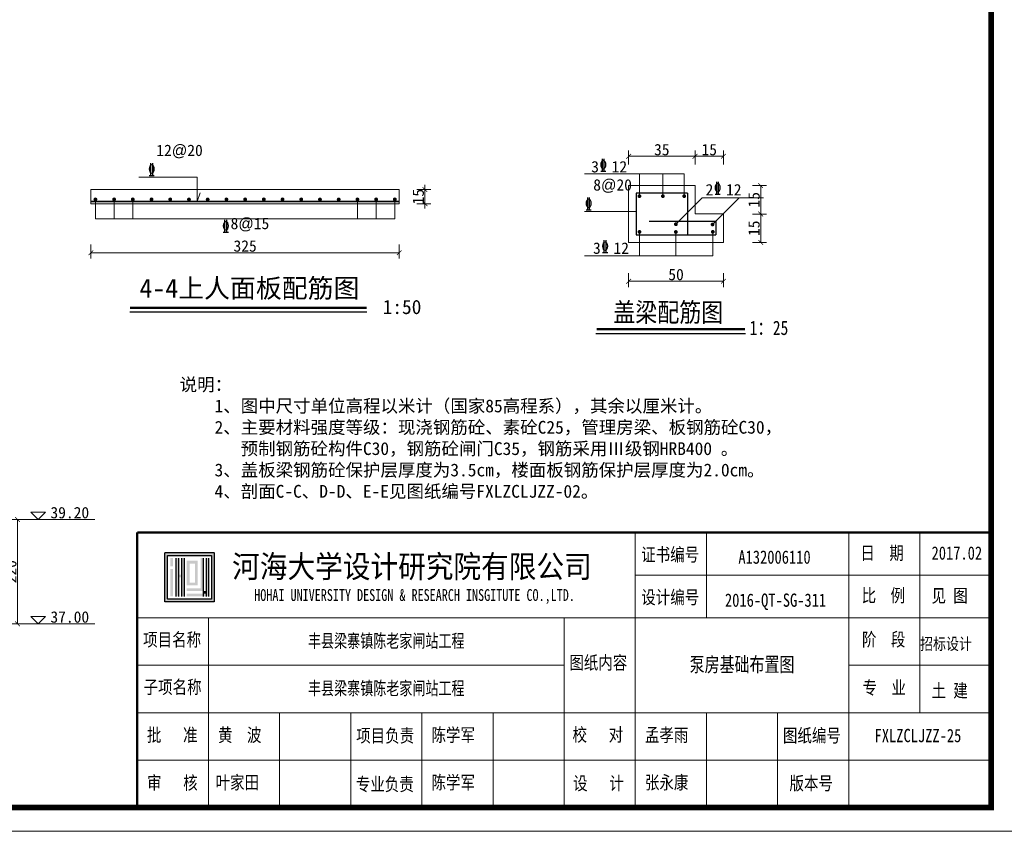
# Model space of a CAD drawing. Extents: x -13074 to 1448651, y 3648755 to 8081248.
# Tile 80 of 173: x 560150 to 560358, y 3857951 to 3858122. Entities that reach past the tile are written whole.
import ezdxf
from ezdxf.enums import TextEntityAlignment as Align

# ---------------------------------------------------------------- set-up
doc = ezdxf.new("R2010")
doc.units = 0
doc.header["$PDMODE"] = 32
doc.header["$PDSIZE"] = 0.2
doc.layers.get('0').update_dxf_attribs({"linetype": 'CONTINUOUS'})
doc.layers.get('Defpoints').update_dxf_attribs({"linetype": 'CONTINUOUS'})
for name, color, linetype, lineweight in [('0.09标注线', 3, 'CONTINUOUS', 9), ('0.13填充', 8, 'CONTINUOUS', 9), ('0.13文字', 255, 'CONTINUOUS', 13), ('0.30粗蓝', 4, 'CONTINUOUS', 30), ('SHEET', 1, 'CONTINUOUS', 15), ('文字', 7, 'CONTINUOUS', 15), ('新建路', 7, 'CONTINUOUS', 40), ('细实线', 3, 'CONTINUOUS', 20), ('配筋1', 1, 'CONTINUOUS', 50)]:
    doc.layers.add(name, color=color, linetype=linetype, lineweight=lineweight)
doc.layers.add('HOHAITK', color=7, linetype='CONTINUOUS')
doc.layers.add('PUB_DIM', color=3, linetype='CONTINUOUS')
doc.styles.add('-仿宋_GB2312', font='FangSong_GB2312.ttf')
doc.styles.add('FHZ', font='FangSong_GB2312.ttf', dxfattribs={"width": 0.707, "height": 300})
doc.styles.add('HOHAITK', font='simhei.ttf')
doc.styles.add('TSSD_Dimension', font='tssdeng.shx', dxfattribs={"width": 0.7, "bigfont": '1hztxt.shx'})
doc.dimstyles.new('TSSD_100_100', dxfattribs={"dimtxt": 300, "dimasz": 100, "dimexe": 100, "dimexo": 250, "dimgap": 100, "dimtad": 1, "dimdec": 0, "dimzin": 0, "dimdsep": 46, "dimtxsty": 'TSSD_Dimension', "dimblk": 'ARCHTICK', "dimcen": 0, "dimdle": 100, "dimclrt": 7, "dimadec": 0, "dimazin": 0, "dimtfac": 1, "dimtdec": 0, "dimtix": 1, "dimtmove": 2, "dimatfit": 3, "dimfxl": 1, "dimtolj": 1, "dimtzin": 0, "dimarcsym": 0})
doc.dimstyles.new('zzzz STANDARD', dxfattribs={"dimtxt": 2.3, "dimasz": 1, "dimexe": 1.25, "dimexo": 1.5, "dimgap": 0.2, "dimtad": 1, "dimdec": 0, "dimlfac": 10, "dimzin": 0, "dimdsep": 46, "dimtxsty": '-仿宋_GB2312', "dimblk": 'ARCHTICK', "dimcen": 0.09, "dimadec": 0, "dimazin": 0, "dimtfac": 1, "dimtdec": 0, "dimtix": 1, "dimtmove": 2, "dimatfit": 3, "dimfxl": 1.7, "dimfxlon": 1, "dimtolj": 1, "dimtzin": 0, "dimlwd": 9, "dimlwe": 9, "dimarcsym": 0})

# ---------------------------------------------------------------- blocks, each defined once
blk = doc.blocks.new('_ARCHTICK')
at = {"color": 0, "linetype": 'ByBlock', "const_width": 0.15}
blk.add_lwpolyline([(-0.5, -0.5), (0.5, 0.5)], dxfattribs=at)
blk = doc.blocks.new('*D1656')
at = {"layer": 'Defpoints', "color": 0, "lineweight": 13}
for p in [(795706, 267581), (795535, 266220), (795733, 266164), (795134, 265865), (795134, 265865)]:
    blk.add_point(p, dxfattribs=at)
at = {"layer": 'PUB_DIM', "color": 0, "lineweight": -2}
blk.add_arc((795134, 265865), 536, 26.5651, 71.5651, dxfattribs=at)
at = {"layer": 'PUB_DIM', "color": 0, "lineweight": -2, "xscale": 100, "yscale": 100, "zscale": 100}
for p, rotation in [((795303, 266373), 161.5650511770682), ((795614, 266104), 296.5650511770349)]:
    blk.add_blockref('_ARCHTICK', p, dxfattribs=dict(at, rotation=rotation))
blk = doc.blocks.new('*D3543')
at = {"layer": 'Defpoints', "color": 0, "linetype": 'Continuous', "lineweight": 13}
for p in [(560230.2, 3858086.45), (560235.61, 3858086.45), (55006.35, 3858083.45)]:
    blk.add_point(p, dxfattribs=at)
at = {"layer": '新建路', "color": 0, "linetype": 'Continuous', "lineweight": 9}
for p, q in [((560233.91, 3858086.45), (560236.86, 3858086.45)), ((560235.61, 3858086.45), (560235.61, 3858087.45)), ((560235.61, 3858083.45), (560235.61, 3858086.45)), ((560233.91, 3858083.45), (560236.86, 3858083.45)), ((560235.61, 3858083.45), (560235.61, 3858082.45))]:
    blk.add_line(p, q, dxfattribs=at)
for p, rotation in [((560235.61, 3858086.45), 270), ((560235.61, 3858083.45), 90)]:
    blk.add_blockref('_ARCHTICK', p, dxfattribs=dict(at, rotation=rotation))
at = {"layer": '新建路', "color": 0, "linetype": 'Continuous', "lineweight": 13, "insert": (560234.21, 3858084.95), "char_height": 2.4, "attachment_point": 5, "rotation": 90, "style": '-仿宋_GB2312'}
blk.add_mtext('\\A1;15', dxfattribs=at)
blk = doc.blocks.new('*D3544')
at = {"layer": 'Defpoints', "color": 0, "linetype": 'Continuous', "lineweight": 13}
for p in [(560298.55, 3858081.29), (560298.55, 3858075.29), (560306.4, 3858075.29)]:
    blk.add_point(p, dxfattribs=at)
at = {"layer": '新建路', "color": 0, "linetype": 'Continuous', "lineweight": 9}
for p, q in [((560304.7, 3858081.29), (560307.65, 3858081.29)), ((560306.4, 3858081.29), (560306.4, 3858075.29)), ((560304.7, 3858075.29), (560307.65, 3858075.29))]:
    blk.add_line(p, q, dxfattribs=at)
for p, rotation in [((560306.4, 3858081.29), 90), ((560306.4, 3858075.29), 270)]:
    blk.add_blockref('_ARCHTICK', p, dxfattribs=dict(at, rotation=rotation))
at = {"layer": '新建路', "color": 0, "linetype": 'Continuous', "lineweight": 13, "insert": (560305, 3858078.29), "char_height": 2.4, "attachment_point": 5, "rotation": 90, "style": '-仿宋_GB2312'}
blk.add_mtext('\\A1;15', dxfattribs=at)
blk = doc.blocks.new('*D3545')
at = {"layer": 'Defpoints', "color": 0, "linetype": 'Continuous', "lineweight": 13}
for p in [(560290.55, 3858087.29), (560298.55, 3858081.29), (560306.4, 3858081.29)]:
    blk.add_point(p, dxfattribs=at)
at = {"layer": '新建路', "color": 0, "linetype": 'Continuous', "lineweight": 9}
for p, q in [((560304.7, 3858087.29), (560307.65, 3858087.29)), ((560306.4, 3858087.29), (560306.4, 3858081.29)), ((560304.7, 3858081.29), (560307.65, 3858081.29))]:
    blk.add_line(p, q, dxfattribs=at)
for p, rotation in [((560306.4, 3858087.29), 90), ((560306.4, 3858081.29), 270)]:
    blk.add_blockref('_ARCHTICK', p, dxfattribs=dict(at, rotation=rotation))
at = {"layer": '新建路', "color": 0, "linetype": 'Continuous', "lineweight": 13, "insert": (560305, 3858084.29), "char_height": 2.4, "attachment_point": 5, "rotation": 90, "style": '-仿宋_GB2312'}
blk.add_mtext('\\A1;15', dxfattribs=at)
blk = doc.blocks.new('123')
at = {"layer": 'PUB_DIM', "color": 7}
dim = blk.add_angular_dim_2l(base=(795535.2, 266220.4), line1=((795732.5, 266163.8), (795133.8, 265864.5)), line2=((795133.8, 265864.5), (795706, 267580.9)), text=' ', dimstyle='TSSD_100_100', dxfattribs=at)
dim.commit()
dim.dimension.update_dxf_attribs({"geometry": '*D1656', "text_midpoint": (426562.1, 722353.3)})

msp = doc.modelspace()

# ---------------------------------------------------------------- hatches: boundary and pattern name
at = {"layer": 'HOHAITK', "ltscale": 1000}
h = msp.add_hatch(color=7, dxfattribs=at)
h.paths.add_polyline_path([(560191.098, 3857999.505, 0.4142136), (560191.185, 3857999.592), (560191.185, 3858009.817, 0.4142136), (560191.098, 3858009.905), (560180.873, 3858009.905, 0.4142136), (560180.785, 3858009.817), (560180.785, 3857999.592, 0.4142136), (560180.873, 3857999.505)])
h.paths.add_polyline_path([(560181.363, 3858000.083), (560181.363, 3858009.327), (560190.607, 3858009.327), (560190.607, 3858000.083)], flags=16)
at = {"layer": 'HOHAITK'}
h = msp.add_hatch(color=7, dxfattribs=at)
h.paths.add_polyline_path([(560182.518, 3858008.749), (560181.941, 3858008.749), (560181.941, 3858008.172), (560182.518, 3858008.172)])
h.paths.add_polyline_path([(560182.518, 3858008.172), (560181.941, 3858008.172), (560181.941, 3858007.594), (560182.518, 3858007.594)])
h.paths.add_polyline_path([(560182.518, 3858007.594), (560181.941, 3858007.594), (560181.941, 3858007.016), (560182.518, 3858007.016)])
h.paths.add_polyline_path([(560182.518, 3858006.438), (560181.941, 3858006.438), (560181.941, 3858005.86), (560182.518, 3858005.86)])
h.paths.add_polyline_path([(560182.518, 3858005.86), (560181.941, 3858005.86), (560181.941, 3858005.283), (560182.518, 3858005.283)])
h.paths.add_polyline_path([(560182.518, 3858005.283), (560181.941, 3858005.283), (560181.941, 3858004.705), (560182.518, 3858004.705)])
h.paths.add_polyline_path([(560182.518, 3858004.705), (560181.941, 3858004.705), (560181.941, 3858004.127), (560182.518, 3858004.127)])
h.paths.add_polyline_path([(560182.518, 3858004.127), (560181.941, 3858004.127), (560181.941, 3858003.549), (560182.518, 3858003.549)])
h.paths.add_polyline_path([(560182.518, 3858003.549), (560181.941, 3858003.549), (560181.941, 3858002.972), (560182.518, 3858002.972)])
h.paths.add_polyline_path([(560182.518, 3858002.972), (560181.941, 3858002.972), (560181.941, 3858002.394), (560182.518, 3858002.394)])
h.paths.add_polyline_path([(560182.518, 3858002.394), (560181.941, 3858002.394), (560181.941, 3858001.816), (560182.518, 3858001.816)])
h.paths.add_polyline_path([(560182.518, 3858001.816), (560181.941, 3858001.816), (560181.941, 3858001.238), (560182.518, 3858001.238)])
h.paths.add_polyline_path([(560182.518, 3858001.238), (560181.941, 3858001.238), (560181.941, 3858000.66), (560182.518, 3858000.66)])
h = msp.add_hatch(color=7, dxfattribs=at)
h.paths.add_polyline_path([(560183.674, 3858008.749), (560183.096, 3858008.749), (560183.096, 3858008.172), (560183.674, 3858008.172)])
h.paths.add_polyline_path([(560183.674, 3858008.172), (560183.096, 3858008.172), (560183.096, 3858007.594), (560183.674, 3858007.594)])
h.paths.add_polyline_path([(560183.674, 3858007.594), (560183.096, 3858007.594), (560183.096, 3858007.016), (560183.674, 3858007.016)])
h.paths.add_polyline_path([(560183.674, 3858007.016), (560183.096, 3858007.016), (560183.096, 3858006.438), (560183.674, 3858006.438)])
h.paths.add_polyline_path([(560183.674, 3858006.438), (560183.096, 3858006.438), (560183.096, 3858005.86), (560183.674, 3858005.86)])
h.paths.add_polyline_path([(560183.674, 3858005.86), (560183.096, 3858005.86), (560183.096, 3858005.283), (560183.674, 3858005.283)])
h.paths.add_polyline_path([(560183.674, 3858005.283), (560183.096, 3858005.283), (560183.096, 3858004.705), (560183.674, 3858004.705)])
h.paths.add_polyline_path([(560183.674, 3858004.705), (560183.096, 3858004.705), (560183.096, 3858004.127), (560183.674, 3858004.127)])
h.paths.add_polyline_path([(560183.674, 3858004.127), (560183.096, 3858004.127), (560183.096, 3858003.549), (560183.674, 3858003.549)])
h.paths.add_polyline_path([(560183.674, 3858003.549), (560183.096, 3858003.549), (560183.096, 3858002.972), (560183.674, 3858002.972)])
h.paths.add_polyline_path([(560183.674, 3858002.972), (560183.096, 3858002.972), (560183.096, 3858002.394), (560183.674, 3858002.394)])
h.paths.add_polyline_path([(560183.674, 3858002.394), (560183.096, 3858002.394), (560183.096, 3858001.816), (560183.674, 3858001.816)])
h.paths.add_polyline_path([(560183.674, 3858001.816), (560183.096, 3858001.816), (560183.096, 3858001.238), (560183.674, 3858001.238)])
h.paths.add_polyline_path([(560183.674, 3858001.238), (560183.096, 3858001.238), (560183.096, 3858000.66), (560183.674, 3858000.66)])
h = msp.add_hatch(color=7, dxfattribs=at)
h.paths.add_polyline_path([(560184.252, 3858005.283), (560183.674, 3858005.283), (560183.674, 3858004.705), (560184.252, 3858004.705)])
h.paths.add_polyline_path([(560184.83, 3858005.283), (560184.252, 3858005.283), (560184.252, 3858004.705), (560184.83, 3858004.705)])
h.paths.add_polyline_path([(560184.83, 3858005.86), (560184.252, 3858005.86), (560184.252, 3858005.283), (560184.83, 3858005.283)])
h.paths.add_polyline_path([(560184.83, 3858006.438), (560184.252, 3858006.438), (560184.252, 3858005.86), (560184.83, 3858005.86)])
h.paths.add_polyline_path([(560184.83, 3858007.016), (560184.252, 3858007.016), (560184.252, 3858006.438), (560184.83, 3858006.438)])
h.paths.add_polyline_path([(560184.83, 3858007.594), (560184.252, 3858007.594), (560184.252, 3858007.016), (560184.83, 3858007.016)])
h.paths.add_polyline_path([(560184.83, 3858008.172), (560184.252, 3858008.172), (560184.252, 3858007.594), (560184.83, 3858007.594)])
h.paths.add_polyline_path([(560184.83, 3858008.749), (560184.252, 3858008.749), (560184.252, 3858008.172), (560184.83, 3858008.172)])
h.paths.add_polyline_path([(560184.83, 3858004.705), (560184.252, 3858004.705), (560184.252, 3858004.127), (560184.83, 3858004.127)])
h.paths.add_polyline_path([(560184.83, 3858004.127), (560184.252, 3858004.127), (560184.252, 3858003.549), (560184.83, 3858003.549)])
h.paths.add_polyline_path([(560184.83, 3858003.549), (560184.252, 3858003.549), (560184.252, 3858002.972), (560184.83, 3858002.972)])
h.paths.add_polyline_path([(560184.83, 3858002.972), (560184.252, 3858002.972), (560184.252, 3858002.394), (560184.83, 3858002.394)])
h.paths.add_polyline_path([(560184.83, 3858002.394), (560184.252, 3858002.394), (560184.252, 3858001.816), (560184.83, 3858001.816)])
h.paths.add_polyline_path([(560184.83, 3858001.816), (560184.252, 3858001.816), (560184.252, 3858001.238), (560184.83, 3858001.238)])
h.paths.add_polyline_path([(560184.83, 3858001.238), (560184.252, 3858001.238), (560184.252, 3858000.66), (560184.83, 3858000.66)])
h = msp.add_hatch(color=7, dxfattribs=at)
h.paths.add_polyline_path([(560185.985, 3858002.394), (560185.407, 3858002.394), (560185.407, 3858001.816), (560185.985, 3858001.816)])
h.paths.add_polyline_path([(560186.563, 3858002.394), (560185.985, 3858002.394), (560185.985, 3858001.816), (560186.563, 3858001.816)])
h.paths.add_polyline_path([(560187.141, 3858002.394), (560186.563, 3858002.394), (560186.563, 3858001.816), (560187.141, 3858001.816)])
h.paths.add_polyline_path([(560187.718, 3858002.394), (560187.141, 3858002.394), (560187.141, 3858001.816), (560187.718, 3858001.816)])
h.paths.add_polyline_path([(560188.296, 3858002.394), (560187.718, 3858002.394), (560187.718, 3858001.816), (560188.296, 3858001.816)])
h.paths.add_polyline_path([(560188.874, 3858002.394), (560188.296, 3858002.394), (560188.296, 3858001.816), (560188.874, 3858001.816)])
h.paths.add_polyline_path([(560188.874, 3858002.972), (560188.296, 3858002.972), (560188.296, 3858002.394), (560188.874, 3858002.394)])
h.paths.add_polyline_path([(560188.874, 3858003.549), (560188.296, 3858003.549), (560188.296, 3858002.972), (560188.874, 3858002.972)])
h.paths.add_polyline_path([(560188.874, 3858004.127), (560188.296, 3858004.127), (560188.296, 3858003.549), (560188.874, 3858003.549)])
h.paths.add_polyline_path([(560188.874, 3858004.705), (560188.296, 3858004.705), (560188.296, 3858004.127), (560188.874, 3858004.127)])
h.paths.add_polyline_path([(560188.874, 3858005.283), (560188.296, 3858005.283), (560188.296, 3858004.705), (560188.874, 3858004.705)])
h.paths.add_polyline_path([(560188.874, 3858005.86), (560188.296, 3858005.86), (560188.296, 3858005.283), (560188.874, 3858005.283)])
h.paths.add_polyline_path([(560188.874, 3858006.438), (560188.296, 3858006.438), (560188.296, 3858005.86), (560188.874, 3858005.86)])
h.paths.add_polyline_path([(560188.874, 3858007.016), (560188.296, 3858007.016), (560188.296, 3858006.438), (560188.874, 3858006.438)])
h.paths.add_polyline_path([(560188.874, 3858007.594), (560188.296, 3858007.594), (560188.296, 3858007.016), (560188.874, 3858007.016)])
h.paths.add_polyline_path([(560188.874, 3858008.172), (560188.296, 3858008.172), (560188.296, 3858007.594), (560188.874, 3858007.594)])
h.paths.add_polyline_path([(560188.874, 3858008.749), (560188.296, 3858008.749), (560188.296, 3858008.172), (560188.874, 3858008.172)])
h.paths.add_polyline_path([(560185.985, 3858001.238), (560185.407, 3858001.238), (560185.407, 3858000.66), (560185.985, 3858000.66)])
h.paths.add_polyline_path([(560186.563, 3858001.238), (560185.985, 3858001.238), (560185.985, 3858000.66), (560186.563, 3858000.66)])
h.paths.add_polyline_path([(560187.141, 3858001.238), (560186.563, 3858001.238), (560186.563, 3858000.66), (560187.141, 3858000.66)])
h.paths.add_polyline_path([(560187.718, 3858001.238), (560187.141, 3858001.238), (560187.141, 3858000.66), (560187.718, 3858000.66)])
h.paths.add_polyline_path([(560188.296, 3858001.238), (560187.718, 3858001.238), (560187.718, 3858000.66), (560188.296, 3858000.66)])
h.paths.add_polyline_path([(560188.874, 3858001.238), (560188.296, 3858001.238), (560188.296, 3858000.66), (560188.874, 3858000.66)])
h.paths.add_polyline_path([(560189.452, 3858001.238), (560188.874, 3858001.238), (560188.874, 3858000.66), (560189.452, 3858000.66)])
h.paths.add_polyline_path([(560190.03, 3858001.238), (560189.452, 3858001.238), (560189.452, 3858000.66), (560190.03, 3858000.66)])
h.paths.add_polyline_path([(560190.03, 3858001.816), (560189.452, 3858001.816), (560189.452, 3858001.238), (560190.03, 3858001.238)])
h.paths.add_polyline_path([(560190.03, 3858002.394), (560189.452, 3858002.394), (560189.452, 3858001.816), (560190.03, 3858001.816)])
h.paths.add_polyline_path([(560190.03, 3858002.972), (560189.452, 3858002.972), (560189.452, 3858002.394), (560190.03, 3858002.394)])
h.paths.add_polyline_path([(560190.03, 3858003.549), (560189.452, 3858003.549), (560189.452, 3858002.972), (560190.03, 3858002.972)])
h.paths.add_polyline_path([(560190.03, 3858004.127), (560189.452, 3858004.127), (560189.452, 3858003.549), (560190.03, 3858003.549)])
h.paths.add_polyline_path([(560190.03, 3858004.705), (560189.452, 3858004.705), (560189.452, 3858004.127), (560190.03, 3858004.127)])
h.paths.add_polyline_path([(560190.03, 3858005.283), (560189.452, 3858005.283), (560189.452, 3858004.705), (560190.03, 3858004.705)])
h.paths.add_polyline_path([(560190.03, 3858005.86), (560189.452, 3858005.86), (560189.452, 3858005.283), (560190.03, 3858005.283)])
h.paths.add_polyline_path([(560190.03, 3858006.438), (560189.452, 3858006.438), (560189.452, 3858005.86), (560190.03, 3858005.86)])
h.paths.add_polyline_path([(560190.03, 3858007.016), (560189.452, 3858007.016), (560189.452, 3858006.438), (560190.03, 3858006.438)])
h.paths.add_polyline_path([(560190.03, 3858007.594), (560189.452, 3858007.594), (560189.452, 3858007.016), (560190.03, 3858007.016)])
h.paths.add_polyline_path([(560190.03, 3858008.172), (560189.452, 3858008.172), (560189.452, 3858007.594), (560190.03, 3858007.594)])
h.paths.add_polyline_path([(560190.03, 3858008.749), (560189.452, 3858008.749), (560189.452, 3858008.172), (560190.03, 3858008.172)])
h = msp.add_hatch(color=7, dxfattribs=at)
h.paths.add_polyline_path([(560185.985, 3858003.549), (560185.407, 3858003.549), (560185.407, 3858002.972), (560185.985, 3858002.972)])
h.paths.add_polyline_path([(560186.563, 3858003.549), (560185.985, 3858003.549), (560185.985, 3858002.972), (560186.563, 3858002.972)])
h.paths.add_polyline_path([(560187.141, 3858003.549), (560186.563, 3858003.549), (560186.563, 3858002.972), (560187.141, 3858002.972)])
h.paths.add_polyline_path([(560187.718, 3858003.549), (560187.141, 3858003.549), (560187.141, 3858002.972), (560187.718, 3858002.972)])
h.paths.add_polyline_path([(560187.718, 3858004.127), (560187.141, 3858004.127), (560187.141, 3858003.549), (560187.718, 3858003.549)])
h.paths.add_polyline_path([(560187.718, 3858004.705), (560187.141, 3858004.705), (560187.141, 3858004.127), (560187.718, 3858004.127)])
h.paths.add_polyline_path([(560187.718, 3858005.283), (560187.141, 3858005.283), (560187.141, 3858004.705), (560187.718, 3858004.705)])
h.paths.add_polyline_path([(560187.718, 3858005.86), (560187.141, 3858005.86), (560187.141, 3858005.283), (560187.718, 3858005.283)])
h.paths.add_polyline_path([(560187.718, 3858006.438), (560187.141, 3858006.438), (560187.141, 3858005.86), (560187.718, 3858005.86)])
h.paths.add_polyline_path([(560187.718, 3858007.016), (560187.141, 3858007.016), (560187.141, 3858006.438), (560187.718, 3858006.438)])
h.paths.add_polyline_path([(560187.718, 3858007.594), (560187.141, 3858007.594), (560187.141, 3858007.016), (560187.718, 3858007.016)])
h.paths.add_polyline_path([(560187.718, 3858008.172), (560187.141, 3858008.172), (560187.141, 3858007.594), (560187.718, 3858007.594)])
h.paths.add_polyline_path([(560187.141, 3858008.172), (560186.563, 3858008.172), (560186.563, 3858007.594), (560187.141, 3858007.594)])
h.paths.add_polyline_path([(560186.563, 3858008.172), (560185.985, 3858008.172), (560185.985, 3858007.594), (560186.563, 3858007.594)])
h.paths.add_polyline_path([(560185.985, 3858008.172), (560185.407, 3858008.172), (560185.407, 3858007.594), (560185.985, 3858007.594)])
h.paths.add_polyline_path([(560185.985, 3858007.594), (560185.407, 3858007.594), (560185.407, 3858007.016), (560185.985, 3858007.016)])
h.paths.add_polyline_path([(560185.985, 3858007.016), (560185.407, 3858007.016), (560185.407, 3858006.438), (560185.985, 3858006.438)])
h.paths.add_polyline_path([(560185.985, 3858006.438), (560185.407, 3858006.438), (560185.407, 3858005.86), (560185.985, 3858005.86)])
h.paths.add_polyline_path([(560185.985, 3858005.86), (560185.407, 3858005.86), (560185.407, 3858005.283), (560185.985, 3858005.283)])
h.paths.add_polyline_path([(560185.985, 3858005.283), (560185.407, 3858005.283), (560185.407, 3858004.705), (560185.985, 3858004.705)])
h.paths.add_polyline_path([(560185.985, 3858004.705), (560185.407, 3858004.705), (560185.407, 3858004.127), (560185.985, 3858004.127)])
h.paths.add_polyline_path([(560185.985, 3858004.127), (560185.407, 3858004.127), (560185.407, 3858003.549), (560185.985, 3858003.549)])
msp.add_hatch(color=7, dxfattribs=at).paths.add_polyline_path([(560189.452, 3858001.816), (560188.874, 3858001.816), (560188.874, 3858001.238), (560189.452, 3858001.238)])

# ---------------------------------------------------------------- linework, layer by layer
for p, q in [((560223.336, 3858060.585), (560173.403, 3858060.585)), ((560271.648, 3858056.074), (560303.167, 3858056.086))]:
    msp.add_line(p, q)
at = {"const_width": 0.461}
for points in [[(560223.336, 3858061.498), (560173.403, 3858061.498)], [(560271.789, 3858056.993), (560303.087, 3858056.993)]]:
    msp.add_lwpolyline(points, dxfattribs=at)
at = {"layer": '0.09标注线'}
for p, q in [((560187.6, 3858089.053), (560175.293, 3858089.053)), ((560187.6, 3858089.053), (560187.6, 3858083.952)), ((560290.275, 3858089.765), (560269.246, 3858089.765)), ((560280.831, 3858089.765), (560280.831, 3858085.041)), ((560285.775, 3858089.775), (560285.775, 3858085.051)), ((560290.275, 3858089.775), (560290.275, 3858085.051)), ((560288.513, 3858079.134), (560294.083, 3858084.703)), ((560294.083, 3858084.703), (560307.005, 3858084.703)), ((560296.248, 3858079.083), (560301.868, 3858084.703)), ((560280.151, 3858081.815), (560269.246, 3858081.815)), ((560229.265, 3858080.306), (560166.131, 3858080.306)), ((560298.551, 3858081.292), (560292.551, 3858081.292)), ((560280.847, 3858077.52), (560280.847, 3858072.439)), ((560288.513, 3858077.504), (560288.513, 3858072.423)), ((560296.301, 3858077.531), (560296.301, 3858072.45)), ((560296.301, 3858072.45), (560269.246, 3858072.45)), ((560152.514, 3858018.419, -0.056), (560154.053, 3858016.88, -0.056)), ((560152.514, 3858018.419, -0.056), (560155.592, 3858018.419, -0.056)), ((560154.053, 3858016.88, -0.056), (560155.592, 3858018.419, -0.056)), ((560152.514, 3857996.419, -0.056), (560154.053, 3857994.88, -0.056)), ((560152.514, 3857996.419, -0.056), (560155.592, 3857996.419, -0.056)), ((560154.053, 3857994.88, -0.056), (560155.592, 3857996.419, -0.056))]:
    msp.add_line(p, q, dxfattribs=at)
at = {"layer": '0.13填充'}
for p, q in [((560187.6, 3858083.952), (560188.19, 3858085.733)), ((560166.131, 3858083.952), (560166.131, 3858080.306)), ((560170.077, 3858083.952), (560170.077, 3858080.306)), ((560174.023, 3858083.952), (560174.023, 3858080.306)), ((560221.373, 3858083.952), (560221.373, 3858080.306)), ((560225.319, 3858083.952), (560225.319, 3858080.306)), ((560229.265, 3858083.952), (560229.265, 3858080.306))]:
    msp.add_line(p, q, dxfattribs=at)
at = {"layer": '0.30粗蓝', "ltscale": 80}
for p, q in [((560290.951, 3858085.692), (560280.151, 3858085.692)), ((560280.151, 3858085.692), (560280.151, 3858076.892)), ((560290.951, 3858085.692), (560290.951, 3858076.892)), ((560296.951, 3858079.692), (560282.859, 3858079.692)), ((560296.951, 3858079.692), (560296.951, 3858076.892)), ((560280.151, 3858076.892), (560296.951, 3858076.892))]:
    msp.add_line(p, q, dxfattribs=at)
at = {"layer": 'HOHAITK', "color": 7}
for p, q in [((560183.096, 3858008.749), (560183.096, 3858000.66)), ((560183.674, 3858008.749), (560183.674, 3858000.66)), ((560184.252, 3858008.749), (560184.252, 3858000.66)), ((560184.83, 3858008.749), (560184.83, 3858000.66)), ((560188.874, 3858008.749), (560188.874, 3858000.66)), ((560189.452, 3858008.749), (560189.452, 3858000.66)), ((560190.03, 3858000.66), (560190.03, 3858008.749))]:
    msp.add_line(p, q, dxfattribs=at)
for points in [[(560180.873, 3858009.905), (560191.098, 3858009.905, -0.4142136), (560191.185, 3858009.817), (560191.185, 3857999.592, -0.4142136), (560191.098, 3857999.505), (560180.873, 3857999.505, -0.4142136), (560180.785, 3857999.592), (560180.785, 3858009.817, -0.4142136)], [(560181.45, 3858009.327), (560190.52, 3858009.327, -0.4142136), (560190.607, 3858009.24), (560190.607, 3858000.17, -0.4142136), (560190.52, 3858000.083), (560181.45, 3858000.083, -0.4142136), (560181.363, 3858000.17), (560181.363, 3858009.24, -0.4142136)]]:
    msp.add_lwpolyline(points, format="xyb", close=True, dxfattribs=at)
at = {"layer": 'SHEET', "color": 7}
for p, q in [((560279.961, 3857996.144), (560279.961, 3858014.144)), ((560294.961, 3857996.144), (560294.961, 3858014.144)), ((560324.961, 3857996.144), (560324.961, 3858014.144)), ((560339.96, 3857976.144), (560339.96, 3858014.144)), ((560354.96, 3858005.144), (560279.961, 3858005.144)), ((560174.961, 3857996.144), (560354.96, 3857996.144)), ((560174.961, 3857956.144), (560174.961, 3857996.144)), ((560174.961, 3857996.144), (560249.961, 3857996.144)), ((560189.961, 3857956.144), (560189.961, 3857996.144)), ((560264.961, 3857956.144), (560264.961, 3857996.144)), ((560279.961, 3857956.144), (560279.961, 3857996.144)), ((560324.961, 3857956.144), (560324.961, 3857996.144)), ((560324.961, 3857976.144), (560324.961, 3857996.144)), ((560174.961, 3857986.144), (560264.961, 3857986.144)), ((560324.961, 3857986.144), (560354.96, 3857986.144)), ((560174.961, 3857976.144), (560354.96, 3857976.144)), ((560204.961, 3857956.144), (560204.961, 3857976.144)), ((560219.961, 3857956.144), (560219.961, 3857976.144)), ((560234.961, 3857956.144), (560234.961, 3857976.144)), ((560249.961, 3857956.144), (560249.961, 3857976.144)), ((560294.961, 3857956.144), (560294.961, 3857976.144)), ((560309.961, 3857956.144), (560309.961, 3857976.144)), ((560354.96, 3857956.144), (560354.96, 3857976.144)), ((560174.961, 3857966.144), (560354.96, 3857966.144))]:
    msp.add_line(p, q, dxfattribs=at)
msp.add_lwpolyline([(560359.96, 3857951.144), (559939.961, 3857951.144), (559939.961, 3858248.144), (560359.96, 3858248.144)], close=True, dxfattribs=at)
at = {"layer": 'SHEET', "color": 7, "const_width": 1.2}
msp.add_lwpolyline([(559964.961, 3858243.144), (560354.96, 3858243.144), (560354.96, 3857956.144), (559964.961, 3857956.144)], close=True, dxfattribs=at)
at = {"layer": 'SHEET', "color": 7, "const_width": 0.5}
for points in [[(560174.961, 3857956.144), (560174.961, 3858014.144)], [(560174.961, 3858014.144), (560354.96, 3858014.144)]]:
    msp.add_lwpolyline(points, dxfattribs=at)
at = {"layer": '新建路', "color": 3, "linetype": 'Continuous', "lineweight": 13}
for p, q in [((560165.982, 3858016.88, -0.056), (560150.957, 3858016.88, -0.056)), ((560165.982, 3857994.88, -0.056), (560150.957, 3857994.88, -0.056))]:
    msp.add_line(p, q, dxfattribs=at)
at = {"layer": '细实线'}
for p, q in [((560165.198, 3858086.452), (560165.198, 3858083.452)), ((560230.198, 3858086.452), (560165.198, 3858086.452)), ((560230.198, 3858083.452), (560230.198, 3858086.452)), ((560292.551, 3858087.292), (560278.551, 3858087.292)), ((560278.551, 3858087.292), (560278.551, 3858075.292)), ((560292.551, 3858087.292), (560292.551, 3858081.292)), ((560165.198, 3858083.452), (560230.198, 3858083.452)), ((560298.551, 3858075.292), (560298.551, 3858081.292)), ((560278.551, 3858075.292), (560298.551, 3858075.292))]:
    msp.add_line(p, q, dxfattribs=at)
at = {"layer": '细实线', "color": 1, "lineweight": 35}
msp.add_line((560165.198, 3858083.952), (560230.198, 3858083.952), dxfattribs=at)
at = {"layer": '配筋1', "const_width": 0.4}
for points in [[(560165.931, 3858084.371, 1), (560166.331, 3858084.371, 1)], [(560169.877, 3858084.371, 1), (560170.277, 3858084.371, 1)], [(560173.823, 3858084.371, 1), (560174.223, 3858084.371, 1)], [(560177.769, 3858084.371, 1), (560178.169, 3858084.371, 1)], [(560181.715, 3858084.371, 1), (560182.115, 3858084.371, 1)], [(560185.66, 3858084.371, 1), (560186.06, 3858084.371, 1)], [(560189.606, 3858084.371, 1), (560190.006, 3858084.371, 1)], [(560193.552, 3858084.371, 1), (560193.952, 3858084.371, 1)], [(560197.498, 3858084.371, 1), (560197.898, 3858084.371, 1)], [(560201.444, 3858084.371, 1), (560201.844, 3858084.371, 1)], [(560205.39, 3858084.371, 1), (560205.79, 3858084.371, 1)], [(560209.336, 3858084.371, 1), (560209.736, 3858084.371, 1)], [(560213.281, 3858084.371, 1), (560213.681, 3858084.371, 1)], [(560217.227, 3858084.371, 1), (560217.627, 3858084.371, 1)], [(560221.173, 3858084.371, 1), (560221.573, 3858084.371, 1)], [(560225.119, 3858084.371, 1), (560225.519, 3858084.371, 1)], [(560229.465, 3858084.371, -1), (560229.065, 3858084.371, -1)], [(560280.631, 3858085.051, 1), (560281.031, 3858085.051, 1)], [(560285.575, 3858085.051, 1), (560285.975, 3858085.051, 1)], [(560290.075, 3858085.051, 1), (560290.475, 3858085.051, 1)], [(560288.313, 3858079.134, 1), (560288.713, 3858079.134, 1)], [(560296.048, 3858079.083, 1), (560296.448, 3858079.083, 1)], [(560280.647, 3858077.52, 1), (560281.047, 3858077.52, 1)], [(560288.313, 3858077.504, 1), (560288.713, 3858077.504, 1)], [(560296.101, 3858077.531, 1), (560296.501, 3858077.531, 1)]]:
    msp.add_lwpolyline(points, format="xyb", close=True, dxfattribs=at)

# ---------------------------------------------------------------- block references
at = {"linetype": 'Continuous', "lineweight": 13, "xscale": 0.01000000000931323, "yscale": 0.009999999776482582, "zscale": 0.01}
msp.add_blockref('123', (552983.124, 3855442.078), dxfattribs=at)

# ---------------------------------------------------------------- texts
at = {"color": 7, "insert": (560302.461, 3857986.144), "char_height": 3.08571, "width": 44.99997, "attachment_point": 5, "style": 'FHZ'}
msp.add_mtext('{\\W0.75;泵房基础布置图}', dxfattribs=at)
at = {"layer": '0.09标注线', "style": 'TSSD_Dimension', "width": 0.7}
for p in [(560177.233, 3858089.413), (560272.433, 3858090.311), (560296.551, 3858085.464), (560269.353, 3858082.175), (560192.863, 3858077.447), (560272.814, 3858073.143)]:
    msp.add_text('\x84', height=2.599, dxfattribs=at).set_placement(p)
at = {"layer": '0.09标注线', "char_height": 2.4, "style": '-仿宋_GB2312'}
for s, insert, width, attachment_point in [('{\\Fhztxt_e|c134; }12{\\Fhztxt_e|c134;@}20', (560178.981, 3858095.917), 7.4111, 1), ('3{\\Fhztxt_e|c134;   }12', (560270.665, 3858092.46), 7.4111, 1), ('{\\Fhztxt_e|c134; }8{\\Fhztxt_e|c134;@}20', (560271.099, 3858088.632), 7.4111, 1), ('2{\\Fhztxt_e|c134;   }12', (560294.782, 3858087.613), 7.4111, 1), ('{\\Fhztxt_e|c134; }  8{\\Fhztxt_e|c134;@}15', (560194.636, 3858077.61), 7.4111, 7), ('3{\\Fhztxt_e|c134;   }12', (560271.045, 3858075.292), 7.4111, 1), ('39.20', (560156.654, 3858019.531, -0.056), 12.60969, 1), ('37.00', (560156.654, 3857997.531, -0.056), 12.60969, 1)]:
    msp.add_mtext(s, dxfattribs=dict(at, insert=insert, width=width, attachment_point=attachment_point))
at = {"layer": '0.13文字', "style": '-仿宋_GB2312', "width": 0.85}
msp.add_text('盖梁配筋图', height=4, dxfattribs=at).set_placement((560275.325, 3858058.57))
at = {"layer": '0.13文字', "style": '-仿宋_GB2312', "width": 0.8}
msp.add_text('1：25', height=3, dxfattribs=at).set_placement((560308.134, 3858057.259), align=Align.MIDDLE)
at = {"layer": 'HOHAITK', "color": 7, "style": 'HOHAITK'}
for s, height, width, p in [('河海大学设计研究院有限公司', 4.75, 0.9, (560194.968, 3858004.597)), ('HOHAI UNIVERSITY DESIGN & RESEARCH INSGITUTE CO.,LTD.', 2.5, 0.75, (560199.618, 3857999.707))]:
    msp.add_text(s, height=height, dxfattribs=dict(at, width=width)).set_placement(p)
at = {"layer": 'SHEET', "color": 7, "style": 'FHZ', "width": 0.8}
for s, height, p in [('证书编号', 2.8, (560281.208, 3858008.09)), ('日  期', 2.8, (560327.418, 3858008.415)), ('2017.02', 2.8, (560342.418, 3858008.415)), ('A132006110', 2.8, (560301.693, 3858007.557)), ('比  例', 2.8, (560327.681, 3857999.471)), ('设计编号', 2.8, (560281.213, 3857999.09)), ('见 图', 2.8, (560342.418, 3857999.415)), ('项目名称', 2.8, (560176.196, 3857990.154)), ('阶  段', 2.8, (560327.749, 3857990.201)), ('招标设计', 2.5, (560340.006, 3857989.415)), ('图纸内容', 2.8, (560266.05, 3857985.296)), ('子项名称', 2.8, (560176.3, 3857980.154)), ('专  业', 2.8, (560327.872, 3857980.026)), ('土 建', 2.8, (560342.418, 3857979.415)), ('批   准', 2.8, (560176.99, 3857970.042)), ('黄  波', 2.8, (560191.99, 3857970.042)), ('项目负责', 2.8, (560221.119, 3857969.914)), ('陈学军', 2.8, (560236.99, 3857970.042)), ('校   对', 2.8, (560266.729, 3857970.106)), ('孟孝雨', 2.8, (560281.99, 3857970.042)), ('图纸编号', 2.8, (560311.084, 3857969.935)), ('FXLZCLJZZ-25', 2.8, (560330.411, 3857969.935)), ('审   核', 2.8, (560177.025, 3857959.978)), ('叶家田', 2.8, (560191.473, 3857960.042)), ('陈学军', 2.8, (560236.99, 3857960.042)), ('张永康', 2.8, (560281.99, 3857960.042)), ('专业负责', 2.8, (560221.047, 3857959.678)), ('设   计', 2.8, (560266.847, 3857959.867)), ('版本号', 2.8, (560312.465, 3857959.865))]:
    msp.add_text(s, height=height, dxfattribs=at).set_placement(p)
at = {"layer": 'SHEET', "color": 1, "style": 'FHZ', "width": 0.8}
msp.add_text('2016-QT-SG-311', height=2.8, dxfattribs=at).set_placement((560298.864, 3857998.481))
at = {"layer": 'SHEET', "color": 7, "char_height": 2.8, "width": 74.99994, "attachment_point": 5, "style": 'FHZ'}
for insert in [(560227.461, 3857991.144), (560227.461, 3857981.144)]:
    msp.add_mtext('{\\W0.72;丰县梁寨镇陈老家闸站工程}', dxfattribs=dict(at, insert=insert))
at = {"layer": '文字', "attachment_point": 1, "style": '-仿宋_GB2312'}
for s, insert, char_height, width in [('4-4上人面板配筋图', (560175.43, 3858067.654), 4, 52.98993), ('1:50', (560226.698, 3858063.197), 3, 33.15856)]:
    msp.add_mtext(s, dxfattribs=dict(at, insert=insert, char_height=char_height, width=width))
at = {"layer": '文字', "color": 7, "insert": (560183.905, 3858046.679), "char_height": 2.7, "width": 1460.56876, "attachment_point": 1, "style": '-仿宋_GB2312'}
msp.add_mtext('说明：\\P    1、图中尺寸单位高程以米计（国家85高程系），其余以厘米计。\\P    2、主要材料强度等级：现浇钢筋砼、素砼C25，管理房梁、板钢筋砼C30，\\P       预制钢筋砼构件C30，钢筋砼闸门C35，钢筋采用Ⅲ级钢HRB400 。\\P    3、盖板梁钢筋砼保护层厚度为3.5cm，楼面板钢筋保护层厚度为2.0cm。\\P    4、剖面C-C、D-D、E-E见图纸编号FXLZCLJZZ-02。', dxfattribs=at)

# ---------------------------------------------------------------- dimensions: what is measured, and where the dimension line sits
at = {"layer": '新建路', "color": 3, "linetype": 'Continuous', "lineweight": 13}
for base, p1, p2, override in [((560292.551, 3858093.45), (560278.551, 3858087.292), (560292.551, 3858087.292), {"dimtxt": 2.4, "dimexo": 2, "dimlfac": 2.5}), ((560298.551, 3858093.45), (560292.551, 3858087.292), (560298.551, 3858081.292), {"dimtxt": 2.4, "dimexo": 2, "dimlfac": 2.5}), ((560230.198, 3858073.13), (560165.198, 3858083.452), (560230.198, 3858083.452), {"dimtxt": 2.4, "dimexo": 2, "dimlfac": 5}), ((560298.551, 3858067.113), (560278.551, 3858075.292), (560298.551, 3858075.292), {"dimtxt": 2.4, "dimexo": 2, "dimlfac": 2.5})]:
    msp.add_linear_dim(base=base, p1=p1, p2=p2, dimstyle='zzzz STANDARD', override=override, dxfattribs=at).render()
for base, p1, p2, override, picture, middle in [((560306.401, 3858081.292), (560290.551, 3858087.292), (560298.551, 3858081.292), {"dimtxt": 2.4, "dimexo": 2, "dimlfac": 2.5}, '*D3545', (560305.001, 3858084.292)), ((560235.612, 3858086.452), (55006.347, 3858083.452), (560230.198, 3858086.452), {"dimtxt": 2.4, "dimexo": 2, "dimlfac": 5}, '*D3543', (560234.212, 3858084.952)), ((560306.401, 3858075.292), (560298.551, 3858081.292), (560298.551, 3858075.292), {"dimtxt": 2.4, "dimexo": 2, "dimlfac": 2.5}, '*D3544', (560305.001, 3858078.292))]:
    dim = msp.add_linear_dim(base=base, p1=p1, p2=p2, angle=90, dimstyle='zzzz STANDARD', override=override, dxfattribs=at)
    dim.commit()
    dim.dimension.update_dxf_attribs({"geometry": picture, "text_midpoint": middle})
msp.add_linear_dim(base=(560149.707, 3858016.88, -0.056), p1=(560116.653, 3857994.88, -0.056), p2=(560116.653, 3858016.88, -0.056), angle=90, dimstyle='zzzz STANDARD', override={"dimtxt": 2.4, "dimexo": 2}, dxfattribs=at).render()

doc.saveas('drawing.dxf')
